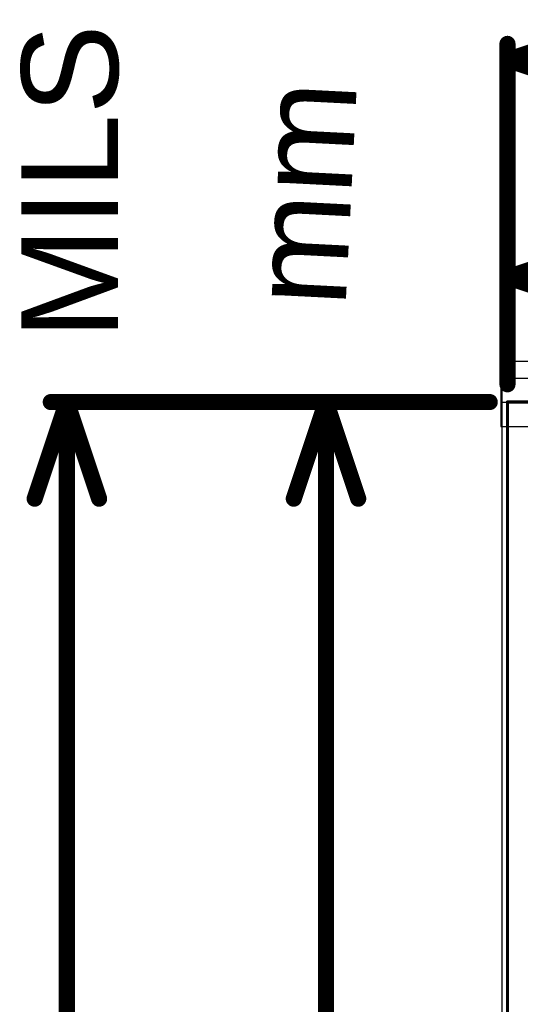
# Model space of a CAD drawing. Header units: inches. Extents: x -2.3 to 12.7, y -2.8 to 6.7.
# Tile 111 of 171: x -0.303 to 0.008, y 1.259 to 1.87. Entities that reach past the tile are written whole.
import ezdxf

# ---------------------------------------------------------------- set-up
doc = ezdxf.new("R2010")
doc.units = ezdxf.units.IN
doc.header["$MEASUREMENT"] = 0
for name, color, linetype in [('Bottom Solder', 6, 'Continuous'), ('M1 Board Outline', 6, 'Continuous'), ('M2 Board Dimensions', 216, 'Continuous'), ('Top Solder', 216, 'Continuous')]:
    doc.layers.add(name, color=color, linetype=linetype)
doc.styles.add('Arial', font='txt', dxfattribs={"height": 0.2})

msp = doc.modelspace()

# ---------------------------------------------------------------- linework, layer by layer
at = {"layer": 'Bottom Solder'}
for p, q in [((-0.00395, 1.64732), (-0.00422, 1.64706)), ((-0.00422, 1.64706), (-0.00422, 1.61762)), ((0.86504, 1.64732), (-0.00395, 1.64732)), ((-0.00323, 1.09691), (-0.00323, 1.63272)), ((-0.00323, 1.63272), (0.0158, 1.63272)), ((-0.00422, 1.61762), (0.86517, 1.61762))]:
    msp.add_line(p, q, dxfattribs=at)
at = {"layer": 'M1 Board Outline'}
for points in [[(0, 1.63275, 0.002, 0.002, 0), (0, 0, 0.002, 0.002, 0)], [(0, 1.63275, 0.002, 0.002, 0), (0.85822, 1.63275, 0.002, 0.002, 0)]]:
    msp.add_lwpolyline(points, format="xyseb", dxfattribs=at)
msp.add_lwpolyline([(-0.0005, 1.63275, 0.001, 0.001, 1), (0.0005, 1.63275, 0.001, 0.001, 1)], format="xyseb", close=True, dxfattribs=at)
msp.add_lwpolyline([(-0.0005, 1.63275, 0.001, 0.001, 1), (0.0005, 1.63275, 0.001, 0.001, 1)], format="xyseb", close=True, dxfattribs=at)
at = {"layer": 'M2 Board Dimensions'}
for points in [[(0, 1.84515, 0.01, 0.01, 0), (0.06, 1.86515, 0.01, 0.01, 0)], [(0, 1.72025, 0.01, 0.01, 0), (0, 1.85515, 0.01, 0.01, 0)], [(0, 1.84515, 0.01, 0.01, 0), (0.06, 1.82515, 0.01, 0.01, 0)], [(0, 1.84515, 0.01, 0.01, 0), (0.23216, 1.84515, 0.01, 0.01, 0)], [(0, 1.71025, 0.01, 0.01, 0), (0.06, 1.73025, 0.01, 0.01, 0)], [(0, 1.64375, 0.01, 0.01, 0), (0, 1.72025, 0.01, 0.01, 0)], [(0, 1.71025, 0.01, 0.01, 0), (0.06, 1.69025, 0.01, 0.01, 0)], [(0, 1.71025, 0.01, 0.01, 0), (0.28193, 1.71025, 0.01, 0.01, 0)], [(-0.29341, 1.57275, 0.01, 0.01, 0), (-0.27341, 1.63275, 0.01, 0.01, 0)], [(-0.28341, 1.63275, 0.01, 0.01, 0), (-0.11262, 1.63275, 0.01, 0.01, 0)], [(-0.27341, 1.63275, 0.01, 0.01, 0), (-0.25341, 1.57275, 0.01, 0.01, 0)], [(-0.27341, 1.00631, 0.01, 0.01, 0), (-0.27341, 1.63275, 0.01, 0.01, 0)], [(-0.13262, 1.57275, 0.01, 0.01, 0), (-0.11262, 1.63275, 0.01, 0.01, 0)], [(-0.12262, 1.63275, 0.01, 0.01, 0), (-0.011, 1.63275, 0.01, 0.01, 0)], [(-0.11262, 1.63275, 0.01, 0.01, 0), (-0.09262, 1.57275, 0.01, 0.01, 0)], [(-0.11262, 0.95687, 0.01, 0.01, 0), (-0.11262, 1.63275, 0.01, 0.01, 0)]]:
    msp.add_lwpolyline(points, format="xyseb", dxfattribs=at)
for points in [[(-0.0025, 1.85515, 0.005, 0.005, 1), (0.0025, 1.85515, 0.005, 0.005, 1)], [(-0.0025, 1.84515, 0.005, 0.005, 1), (0.0025, 1.84515, 0.005, 0.005, 1)], [(-0.0025, 1.84515, 0.005, 0.005, 1), (0.0025, 1.84515, 0.005, 0.005, 1)], [(-0.0025, 1.84515, 0.005, 0.005, 1), (0.0025, 1.84515, 0.005, 0.005, 1)], [(-0.0025, 1.72025, 0.005, 0.005, 1), (0.0025, 1.72025, 0.005, 0.005, 1)], [(-0.0025, 1.72025, 0.005, 0.005, 1), (0.0025, 1.72025, 0.005, 0.005, 1)], [(-0.0025, 1.71025, 0.005, 0.005, 1), (0.0025, 1.71025, 0.005, 0.005, 1)], [(-0.0025, 1.71025, 0.005, 0.005, 1), (0.0025, 1.71025, 0.005, 0.005, 1)], [(-0.0025, 1.71025, 0.005, 0.005, 1), (0.0025, 1.71025, 0.005, 0.005, 1)], [(-0.0025, 1.64375, 0.005, 0.005, 1), (0.0025, 1.64375, 0.005, 0.005, 1)], [(-0.28591, 1.63275, 0.005, 0.005, 1), (-0.28091, 1.63275, 0.005, 0.005, 1)], [(-0.27591, 1.63275, 0.005, 0.005, 1), (-0.27091, 1.63275, 0.005, 0.005, 1)], [(-0.27591, 1.63275, 0.005, 0.005, 1), (-0.27091, 1.63275, 0.005, 0.005, 1)], [(-0.27591, 1.63275, 0.005, 0.005, 1), (-0.27091, 1.63275, 0.005, 0.005, 1)], [(-0.12512, 1.63275, 0.005, 0.005, 1), (-0.12012, 1.63275, 0.005, 0.005, 1)], [(-0.11512, 1.63275, 0.005, 0.005, 1), (-0.11012, 1.63275, 0.005, 0.005, 1)], [(-0.11512, 1.63275, 0.005, 0.005, 1), (-0.11012, 1.63275, 0.005, 0.005, 1)], [(-0.11512, 1.63275, 0.005, 0.005, 1), (-0.11012, 1.63275, 0.005, 0.005, 1)], [(-0.11512, 1.63275, 0.005, 0.005, 1), (-0.11012, 1.63275, 0.005, 0.005, 1)], [(-0.0135, 1.63275, 0.005, 0.005, 1), (-0.0085, 1.63275, 0.005, 0.005, 1)], [(-0.29591, 1.57275, 0.005, 0.005, 1), (-0.29091, 1.57275, 0.005, 0.005, 1)], [(-0.25591, 1.57275, 0.005, 0.005, 1), (-0.25091, 1.57275, 0.005, 0.005, 1)], [(-0.13512, 1.57275, 0.005, 0.005, 1), (-0.13012, 1.57275, 0.005, 0.005, 1)], [(-0.09512, 1.57275, 0.005, 0.005, 1), (-0.09012, 1.57275, 0.005, 0.005, 1)]]:
    msp.add_lwpolyline(points, format="xyseb", close=True, dxfattribs=at)
at = {"layer": 'Top Solder'}
for p, q in [((0.86359, 1.65796), (-0.00348, 1.65796)), ((-0.00348, 1.65796), (-0.00348, 1.08477))]:
    msp.add_line(p, q, dxfattribs=at)

# ---------------------------------------------------------------- texts
at = {"layer": 'M2 Board Dimensions', "style": 'Arial'}
for s, rotation, p in [('MILS', 90, (-0.24162, 1.67169)), ('mm', 87.08918, (-0.10052, 1.69118))]:
    msp.add_text(s, height=0.06, rotation=rotation, dxfattribs=at).set_placement(p)

doc.saveas('drawing.dxf')
